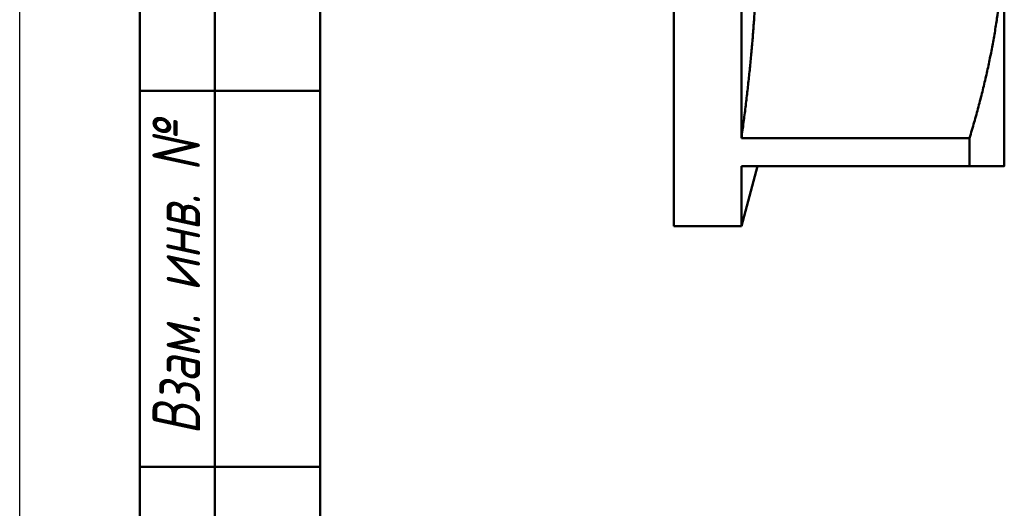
# Model space of a CAD drawing. Header units: millimetres. Extents: x -73 to 691, y -67 to 355.
# Tile 2 of 16: x 0 to 66, y 62 to 95. Entities that reach past the tile are written whole.
import ezdxf
from ezdxf.enums import TextEntityAlignment as Align

# ---------------------------------------------------------------- set-up
doc = ezdxf.new("R2010")
doc.units = ezdxf.units.MM
for name, color, linetype, lineweight in [('Видимый контур (ГОСТ)', 7, 'Continuous', 50), ('Кромка (ГОСТ)', 7, 'Continuous', 50), ('Обозначение (ГОСТ)', 7, 'Continuous', 25), ('Эскизная геометрия (ГОСТ)', 7, 'Continuous', 50)]:
    doc.layers.add(name, color=color, linetype=linetype, lineweight=lineweight)
doc.styles.get("Standard").update_dxf_attribs({"font": 'GOST Common Italic.ttf'})
doc.styles.add('Альтернативный текст (ГОСТ)', font='txt', dxfattribs={"width": 0.8})

# ---------------------------------------------------------------- blocks, each defined once
blk = doc.blocks.new('ГОСТ - Доп. графы 1')
at = {"layer": 'Эскизная геометрия (ГОСТ)'}
for p, q in [((-12, 0), (-12, 145)), ((-7, 145), (-7, 0)), ((-12, 85), (-7, 85)), ((-7, 85), (0, 85)), ((-12, 60), (-7, 60)), ((-7, 60), (0, 60))]:
    blk.add_line(p, q, dxfattribs=at)
at = {"layer": 'Обозначение (ГОСТ)', "insert": (-9.575, 72.532), "char_height": 3.17, "width": 24.86686, "attachment_point": 5, "rotation": 90, "style": 'Альтернативный текст (ГОСТ)'}
blk.add_mtext('\\fGOST Common|b0|i1;\\H3.1700;Взам. инв. №', dxfattribs=at)
at = {"layer": 'Обозначение (ГОСТ)', "lineweight": 30, "width": 0.8, "flags": 17}
for tag, p in [('Подп._и_дата_2', (-3.532, 127.511)), ('Инв._номер_дубликата', (-3.406, 97.466)), ('Взамен_инв._номера', (-3.46, 72.529)), ('Подп._и_дата_1', (-3.422, 42.352)), ('ИНВЕНТАРНЫЙ_НОМЕР', (-3.329, 12.683))]:
    blk.add_attdef(tag, text='', height=3.17, rotation=90, dxfattribs=at).set_placement(p, align=Align.MIDDLE_CENTER)
blk = doc.blocks.new('Рамки ГОСТ_ граница 297x210')
at = {"layer": 'Кромка (ГОСТ)', "lineweight": 25}
blk.add_line((0, 0), (0, 297), dxfattribs=at)
at = {"layer": 'Кромка (ГОСТ)'}
blk.add_line((20, 292), (20, 5), dxfattribs=at)

msp = doc.modelspace()

# ---------------------------------------------------------------- linework, layer by layer
at = {"layer": 'Видимый контур (ГОСТ)'}
for p, q in [((43.549, 81.008), (43.549, 154.008)), ((48.049, 86.871), (48.049, 115.646)), ((65.549, 85.008), (65.549, 101.258)), ((63.24, 86.871), (48.049, 86.871)), ((63.24, 86.871), (63.24, 85.008)), ((63.24, 85.008), (48.049, 85.008)), ((48.049, 81.008), (48.049, 85.008)), ((49.121, 85.008), (48.049, 81.008)), ((43.549, 81.008), (48.049, 81.008))]:
    msp.add_line(p, q, dxfattribs=at)
for points, weights in [([(48.049, 86.871), (49.121, 94.481), (49.121, 101.258)], [1, 1.03030988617, 1]), ([(63.24, 86.871), (65.549, 94.481), (65.549, 101.258)], [1.00824815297, 1.03455023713, 1]), ([(65.549, 85.008), (65.549, 85.008), (63.24, 85.008)], [1, 1.03455023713, 1.00824815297])]:
    msp.add_rational_spline(points, weights, degree=2, dxfattribs=at)

# ---------------------------------------------------------------- block references
for name, p in [('Рамки ГОСТ_ граница 297x210', (0, 0)), ('ГОСТ - Доп. графы 1', (20, 5))]:
    msp.add_blockref(name, p)

doc.saveas('drawing.dxf')
